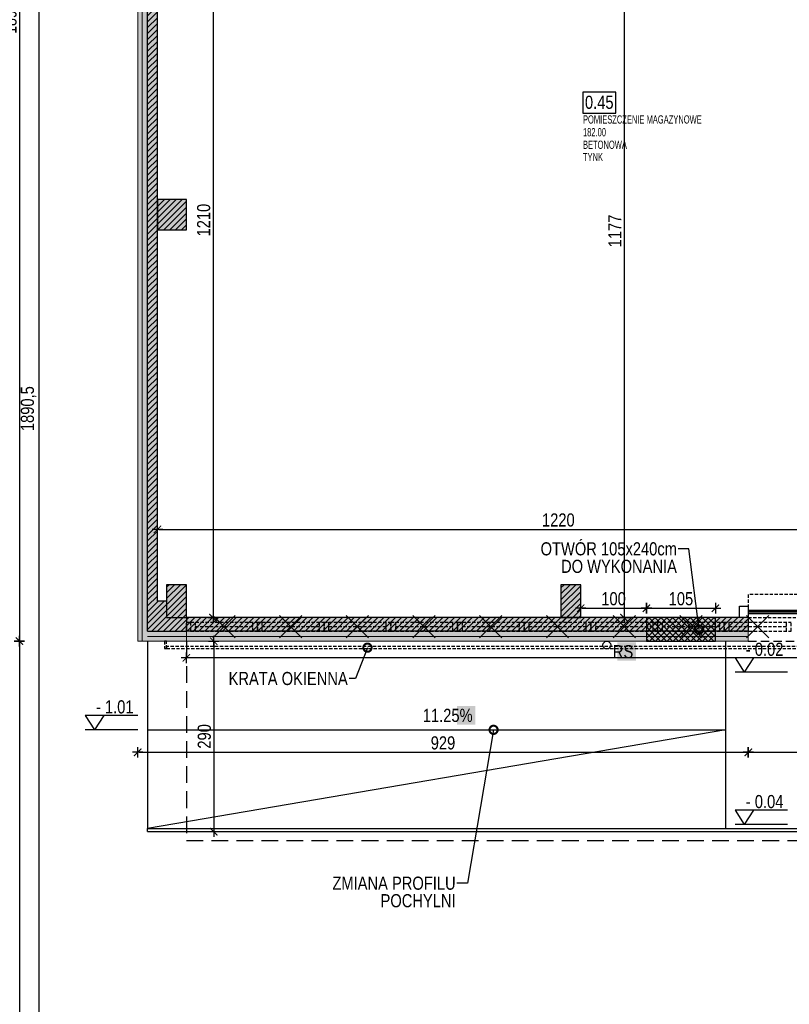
# Model space of a CAD drawing. Header units: millimetres. Extents: x 59331 to 112314, y -16110 to 34390.
# Tile 113 of 198: x 60252 to 61423, y 20803 to 22301. Entities that reach past the tile are written whole.
import ezdxf
from ezdxf import colors
from ezdxf.entities.mleader import LeaderData, LeaderLine
from ezdxf.math import Vec2, Vec3

# ---------------------------------------------------------------- set-up
doc = ezdxf.new("R2010")
doc.units = ezdxf.units.MM
doc.linetypes.add('DASHED', pattern=[0.75, 0.5, -0.25])
doc.linetypes.add('DASHEDX2', pattern=[38.1, 25.4, -12.7])
doc.layers.get('DEFPOINTS').update_dxf_attribs({"lineweight": 9})
for name, color, linetype in [('_HSA_HATCH_WYPEŁNIENIA_PRZEGRÓD', 205, 'Continuous'), ('_HSA_KOTY', 150, 'Continuous'), ('_HSA_NUMERACJA POMIESZCZEN', 43, 'Continuous'), ('_HSA_OPIS', 43, 'Continuous'), ('_HSA_PRZERYWANE', 153, 'DASHEDX2'), ('_HSA_SCHODY', 122, 'Continuous'), ('_HSA_STOLARKA_ZEWNĘTRZNA', 132, 'Continuous'), ('_HSA_WIDOKOWE_CIENKIE', 8, 'Continuous'), ('_HSA_WYM_100', 141, 'Continuous'), ('_HSA_ŚCIANY_CIENKIE', 2, 'Continuous'), ('_HSA_ŚCIANY_KONSTRUKCYJNE', 3, 'Continuous'), ('_HSA_ŚCIANY_MUROWANE', 4, 'Continuous')]:
    doc.layers.add(name, color=color, linetype=linetype)
doc.layers.add('_HSA_IZOLACJA_TERMICZNA', color=2, linetype='Continuous', lineweight=5)
doc.layers.add('_HSA_NUMERACJA POMIESZCZEN POMOC', color=7, linetype='Continuous', true_color=0x38940a, plot=False)
doc.layers.add('_HSA_UWAGI', color=50, linetype='Continuous', plot=False)
doc.layers.add('_HSA_WYBURZENIA', color=7, linetype='Continuous', true_color=0xdd0303)
doc.layers.add('_HSA_WYBURZENIA_01', color=7, linetype='Continuous', true_color=0xdd0303)
doc.styles.add('Arial', font='Arial.ttf')
doc.styles.add('ARIAL_100', font='Arial.ttf', dxfattribs={"width": 0.8, "height": 20})
doc.styles.add('ARIAL_50', font='Arial Narrow.ttf', dxfattribs={"width": 0.8, "height": 10})
doc.linetypes.add('BATTING', pattern='A,0.00254,-2.54,[134,ltypeshp.shx,S=2.54,R=0,X=-2.54,Y=0],-5.08,[134,ltypeshp.shx,S=2.54,R=180,X=2.54,Y=0],-2.54', length=10.16254)
doc.dimstyles.new('WYM_WEWN_100', dxfattribs={"dimtxt": 20, "dimasz": 2, "dimexe": 10, "dimexo": 0, "dimgap": 4, "dimtad": 1, "dimdec": 1, "dimrnd": 0.1, "dimtxsty": 'ARIAL_100', "dimblk": 'Wym-03', "dimcen": 0, "dimdle": 10, "dimse1": 1, "dimse2": 1, "dimclrt": 256, "dimazin": 2, "dimtfac": 1, "dimtdec": 1, "dimtix": 1, "dimtmove": 2, "dimatfit": 0, "dimfxl": 1, "dimtolj": 1, "dimtzin": 0, "dimarcsym": 0})

# ---------------------------------------------------------------- blocks, each defined once
blk = doc.blocks.new('KOTA')
for p in [(-28, 43.4), (28, 43.4)]:
    blk.add_line(p, (0, 0))
blk.add_lwpolyline([(131.6, 43.4), (-28, 43.4)])
at = {"style": 'Arial', "width": 0.8}
blk.add_attdef('0000', (4.6, 49.9), '', height=40, dxfattribs=at)
blk = doc.blocks.new('NUMERACJA_POMIESZCZEŃ_200')
blk.add_lwpolyline([(50, 31.9), (0, 31.9), (0, 0), (50, 0)], close=True)
at = {"style": 'ARIAL_100', "width": 0.8}
blk.add_attdef('OPIS_TABELKA', (3, 6.5), '', height=20, dxfattribs=at)
at = {"layer": '_HSA_NUMERACJA POMIESZCZEN POMOC', "style": 'ARIAL_50', "width": 0.8}
for tag, p in [('NAZWA', (0, -15.9)), ('POWIERZCHNIA', (0, -35.3)), ('POSADZKA', (0, -54.4)), ('SUFIT', (0, -73.1))]:
    blk.add_attdef(tag, p, '', height=12.5, dxfattribs=at)
blk = doc.blocks.new('*U282')
at = {"linetype": 'ByBlock', "ltscale": 10}
for p, q in [((0, 14), (101.5, 14)), ((0, 0), (0, 14)), ((0, 0), (101.5, 0)), ((7, 0), (7, 14)), ((7, 7), (94.5, 7)), ((94.5, 14), (94.5, 0)), ((101.5, 14), (101.5, 0))]:
    blk.add_line(p, q, dxfattribs=at)
blk = doc.blocks.new('*U283')
at = {"linetype": 'ByBlock', "ltscale": 10}
for p, q in [((0, 14), (101.5, 14)), ((0, 0), (0, 14)), ((0, 0), (101.5, 0)), ((7, 0), (7, 14)), ((7, 7), (94.5, 7)), ((94.5, 14), (94.5, 0)), ((101.5, 14), (101.5, 0))]:
    blk.add_line(p, q, dxfattribs=at)
blk = doc.blocks.new('*U268')
at = {"linetype": 'ByBlock', "ltscale": 10}
for p, q in [((0, 14), (101.5, 14)), ((0, 0), (0, 14)), ((0, 0), (101.5, 0)), ((7, 0), (7, 14)), ((7, 7), (94.5, 7)), ((94.5, 14), (94.5, 0)), ((101.5, 14), (101.5, 0))]:
    blk.add_line(p, q, dxfattribs=at)
blk = doc.blocks.new('*U269')
at = {"linetype": 'ByBlock', "ltscale": 10}
for p, q in [((0, 14), (101.5, 14)), ((0, 0), (0, 14)), ((0, 0), (101.5, 0)), ((7, 0), (7, 14)), ((7, 7), (94.5, 7)), ((94.5, 14), (94.5, 0)), ((101.5, 14), (101.5, 0))]:
    blk.add_line(p, q, dxfattribs=at)
blk = doc.blocks.new('*U270')
at = {"linetype": 'ByBlock', "ltscale": 10}
for p, q in [((0, 14), (101.5, 14)), ((0, 0), (0, 14)), ((0, 0), (101.5, 0)), ((7, 0), (7, 14)), ((7, 7), (94.5, 7)), ((94.5, 14), (94.5, 0)), ((101.5, 14), (101.5, 0))]:
    blk.add_line(p, q, dxfattribs=at)
blk = doc.blocks.new('*U271')
at = {"linetype": 'ByBlock', "ltscale": 10}
for p, q in [((0, 14), (101.5, 14)), ((0, 0), (0, 14)), ((0, 0), (101.5, 0)), ((7, 0), (7, 14)), ((7, 7), (94.5, 7)), ((94.5, 14), (94.5, 0)), ((101.5, 14), (101.5, 0))]:
    blk.add_line(p, q, dxfattribs=at)
blk = doc.blocks.new('*U272')
at = {"linetype": 'ByBlock', "ltscale": 10}
for p, q in [((0, 14), (101.5, 14)), ((0, 0), (0, 14)), ((0, 0), (101.5, 0)), ((7, 0), (7, 14)), ((7, 7), (94.5, 7)), ((94.5, 14), (94.5, 0)), ((101.5, 14), (101.5, 0))]:
    blk.add_line(p, q, dxfattribs=at)
blk = doc.blocks.new('*U273')
at = {"linetype": 'ByBlock', "ltscale": 10}
for p, q in [((0, 14), (101.5, 14)), ((0, 0), (0, 14)), ((0, 0), (101.5, 0)), ((7, 0), (7, 14)), ((7, 7), (94.5, 7)), ((94.5, 14), (94.5, 0)), ((101.5, 14), (101.5, 0))]:
    blk.add_line(p, q, dxfattribs=at)
blk = doc.blocks.new('*U262')
at = {"linetype": 'ByBlock', "ltscale": 10}
for p, q in [((0, 14), (101.5, 14)), ((0, 0), (0, 14)), ((0, 0), (101.5, 0)), ((7, 0), (7, 14)), ((7, 7), (94.5, 7)), ((94.5, 14), (94.5, 0)), ((101.5, 14), (101.5, 0))]:
    blk.add_line(p, q, dxfattribs=at)
blk = doc.blocks.new('_DotSmall')
at = {"color": 0, "linetype": 'ByBlock', "const_width": 0.5}
blk.add_lwpolyline([(-0.0625, 0, 1), (0.0625, 0, 1)], format="xyb", close=True, dxfattribs=at)
blk = doc.blocks.new('Wym-03')
for p, q in [((-4, 0), (4, 0)), ((0, 4), (0, -4))]:
    blk.add_line(p, q)
blk.add_lwpolyline([(-2.83, -2.83, 0.8, 0.8, 0), (2.83, 2.83, 0.05, 0.05, 0)], format="xyseb")
blk = doc.blocks.new('*D406')
at = {"layer": '_HSA_WYBURZENIA_01', "color": 0, "lineweight": -2, "transparency": 16777216}
blk.add_line((61207.3, 21405.6), (61308.3, 21405.6), dxfattribs=at)
at = {"layer": 'DEFPOINTS', "color": 0, "transparency": 16777216}
for p in [(61310.3, 21405.6), (61205.3, 21391.2), (61310.3, 21391.2)]:
    blk.add_point(p, dxfattribs=at)
at = {"layer": '_HSA_WYBURZENIA_01', "color": 0, "lineweight": -2, "transparency": 16777216, "xscale": 2, "yscale": 2, "zscale": 2, "rotation": 180}
blk.add_blockref('Wym-03', (61205.3, 21405.6), dxfattribs=at)
at = {"layer": '_HSA_WYBURZENIA_01', "color": 0, "lineweight": -2, "transparency": 16777216, "xscale": 2, "yscale": 2, "zscale": 2}
blk.add_blockref('Wym-03', (61310.3, 21405.6), dxfattribs=at)
at = {"layer": '_HSA_WYBURZENIA_01', "transparency": 16777216, "insert": (61257.8, 21419.9), "char_height": 20, "attachment_point": 5, "style": 'ARIAL_100'}
blk.add_mtext('\\A1;105', dxfattribs=at)
blk = doc.blocks.new('*D407')
at = {"layer": '_HSA_WYBURZENIA_01', "color": 0, "lineweight": -2, "transparency": 16777216}
blk.add_line((61107.3, 21405.6), (61203.3, 21405.6), dxfattribs=at)
at = {"layer": 'DEFPOINTS', "color": 0, "transparency": 16777216}
for p in [(61205.3, 21405.6), (61105.3, 21391.2), (61205.3, 21391.2)]:
    blk.add_point(p, dxfattribs=at)
at = {"layer": '_HSA_WYBURZENIA_01', "color": 0, "lineweight": -2, "transparency": 16777216, "xscale": 2, "yscale": 2, "zscale": 2, "rotation": 180}
blk.add_blockref('Wym-03', (61105.3, 21405.6), dxfattribs=at)
at = {"layer": '_HSA_WYBURZENIA_01', "color": 0, "lineweight": -2, "transparency": 16777216, "xscale": 2, "yscale": 2, "zscale": 2}
blk.add_blockref('Wym-03', (61205.3, 21405.6), dxfattribs=at)
at = {"layer": '_HSA_WYBURZENIA_01', "transparency": 16777216, "insert": (61155.3, 21419.9), "char_height": 20, "attachment_point": 5, "style": 'ARIAL_100'}
blk.add_mtext('\\A1;100', dxfattribs=at)
blk = doc.blocks.new('*D410')
at = {"layer": '_HSA_WYBURZENIA_01', "color": 0, "lineweight": -2, "transparency": 16777216}
blk.add_line((62345.8, 21330.1), (60507.3, 21330.1), dxfattribs=at)
at = {"layer": 'DEFPOINTS', "color": 0, "transparency": 16777216}
for p in [(60505.3, 21384.5), (62347.8, 21384.5), (60505.3, 21330.1)]:
    blk.add_point(p, dxfattribs=at)
at = {"layer": '_HSA_WYBURZENIA_01', "color": 0, "lineweight": -2, "transparency": 16777216, "xscale": 2, "yscale": 2, "zscale": 2, "rotation": 180}
blk.add_blockref('Wym-03', (60505.3, 21330.1), dxfattribs=at)
at = {"layer": '_HSA_WYBURZENIA_01', "color": 0, "lineweight": -2, "transparency": 16777216, "xscale": 2, "yscale": 2, "zscale": 2}
blk.add_blockref('Wym-03', (62347.8, 21330.1), dxfattribs=at)
blk = doc.blocks.new('A$C6782ac1e')
at = {"linetype": 'Continuous', "ltscale": 400}
for p, q in [((-12.2, 20.6), (12.2, -20.6)), ((20.6, 12.2), (-20.6, -12.2))]:
    blk.add_line(p, q, dxfattribs=at)
blk = doc.blocks.new('A$C8bc12de0')
at = {"linetype": 'ByBlock', "ltscale": 10}
for points in [[(2.9, 0), (0, 0), (0, 11.4), (2.9, 11.4)], [(2.9, 11.4), (10281.7, 11.4), (10281.7, 8.2), (2.9, 8.2)]]:
    blk.add_lwpolyline(points, close=True, dxfattribs=at)
blk = doc.blocks.new('*D459')
at = {"layer": '_HSA_WYM_100', "color": 0, "lineweight": -2, "transparency": 16777216}
blk.add_line((70733.3, 19377.4), (60507.3, 19377.4), dxfattribs=at)
at = {"layer": 'DEFPOINTS', "color": 0, "transparency": 16777216}
for p in [(70735.3, 21370.5), (60505.3, 21355.5), (60505.3, 19377.4)]:
    blk.add_point(p, dxfattribs=at)
at = {"layer": '_HSA_WYM_100', "color": 0, "lineweight": -2, "transparency": 16777216, "xscale": 2, "yscale": 2, "zscale": 2, "rotation": 180}
blk.add_blockref('Wym-03', (60505.3, 19377.4), dxfattribs=at)
at = {"layer": '_HSA_WYM_100', "color": 0, "lineweight": -2, "transparency": 16777216, "xscale": 2, "yscale": 2, "zscale": 2}
blk.add_blockref('Wym-03', (70735.3, 19377.4), dxfattribs=at)
at = {"layer": '_HSA_WYM_100', "transparency": 16777216, "insert": (65620.3, 19391.6), "char_height": 20, "attachment_point": 5, "style": 'ARIAL_100'}
blk.add_mtext('\\A1;10230', dxfattribs=at)
blk = doc.blocks.new('*D460')
at = {"layer": '_HSA_WYM_100', "color": 0, "lineweight": -2, "transparency": 16777216}
blk.add_line((60503.3, 19377.4), (60433.3, 19377.4), dxfattribs=at)
at = {"layer": 'DEFPOINTS', "color": 0, "transparency": 16777216}
for p in [(60431.3, 21355.5), (60505.3, 21355.5), (60431.3, 19377.4)]:
    blk.add_point(p, dxfattribs=at)
at = {"layer": '_HSA_WYM_100', "color": 0, "lineweight": -2, "transparency": 16777216, "xscale": 2, "yscale": 2, "zscale": 2, "rotation": 180}
blk.add_blockref('Wym-03', (60431.3, 19377.4), dxfattribs=at)
at = {"layer": '_HSA_WYM_100', "color": 0, "lineweight": -2, "transparency": 16777216, "xscale": 2, "yscale": 2, "zscale": 2}
blk.add_blockref('Wym-03', (60505.3, 19377.4), dxfattribs=at)
at = {"layer": '_HSA_WYM_100', "transparency": 16777216, "insert": (60468.3, 19391.4), "char_height": 20, "attachment_point": 5, "style": 'ARIAL_100'}
blk.add_mtext('\\A1;74', dxfattribs=at)
blk = doc.blocks.new('*D462')
at = {"layer": '_HSA_WYM_100', "color": 0, "lineweight": -2, "transparency": 16777216}
blk.add_line((70737.3, 19347.4), (60433.3, 19347.4), dxfattribs=at)
at = {"layer": 'DEFPOINTS', "color": 0, "transparency": 16777216}
for p in [(60431.3, 21355.5), (70739.3, 19527.4), (60431.3, 19347.4)]:
    blk.add_point(p, dxfattribs=at)
at = {"layer": '_HSA_WYM_100', "color": 0, "lineweight": -2, "transparency": 16777216, "xscale": 2, "yscale": 2, "zscale": 2, "rotation": 180}
blk.add_blockref('Wym-03', (60431.3, 19347.4), dxfattribs=at)
at = {"layer": '_HSA_WYM_100', "color": 0, "lineweight": -2, "transparency": 16777216, "xscale": 2, "yscale": 2, "zscale": 2}
blk.add_blockref('Wym-03', (70739.3, 19347.4), dxfattribs=at)
at = {"layer": '_HSA_WYM_100', "transparency": 16777216, "insert": (65585.3, 19361.6), "char_height": 20, "attachment_point": 5, "style": 'ARIAL_100'}
blk.add_mtext('\\A1;10308', dxfattribs=at)
blk = doc.blocks.new('*D463')
at = {"layer": '_HSA_WYM_100', "color": 0, "lineweight": -2, "transparency": 16777216}
blk.add_line((60433.3, 21186.3), (61358.3, 21186.3), dxfattribs=at)
at = {"layer": 'DEFPOINTS', "color": 0, "transparency": 16777216}
for p in [(60431.3, 21355.5), (61360.3, 21355.5), (61360.3, 21186.3)]:
    blk.add_point(p, dxfattribs=at)
at = {"layer": '_HSA_WYM_100', "color": 0, "lineweight": -2, "transparency": 16777216, "xscale": 2, "yscale": 2, "zscale": 2, "rotation": 180}
blk.add_blockref('Wym-03', (60431.3, 21186.3), dxfattribs=at)
at = {"layer": '_HSA_WYM_100', "color": 0, "lineweight": -2, "transparency": 16777216, "xscale": 2, "yscale": 2, "zscale": 2}
blk.add_blockref('Wym-03', (61360.3, 21186.3), dxfattribs=at)
at = {"layer": '_HSA_WYM_100', "transparency": 16777216, "insert": (60895.8, 21200.5), "char_height": 20, "attachment_point": 5, "style": 'ARIAL_100'}
blk.add_mtext('\\A1;929', dxfattribs=at)
blk = doc.blocks.new('*D464')
at = {"layer": '_HSA_WYM_100', "color": 0, "lineweight": -2, "transparency": 16777216}
blk.add_line((61362.3, 21186.3), (61658.3, 21186.3), dxfattribs=at)
at = {"layer": 'DEFPOINTS', "color": 0, "transparency": 16777216}
for p in [(61360.3, 21355.5), (61660.3, 21355.5), (61660.3, 21186.3)]:
    blk.add_point(p, dxfattribs=at)
at = {"layer": '_HSA_WYM_100', "color": 0, "lineweight": -2, "transparency": 16777216, "xscale": 2, "yscale": 2, "zscale": 2, "rotation": 180}
blk.add_blockref('Wym-03', (61360.3, 21186.3), dxfattribs=at)
at = {"layer": '_HSA_WYM_100', "color": 0, "lineweight": -2, "transparency": 16777216, "xscale": 2, "yscale": 2, "zscale": 2}
blk.add_blockref('Wym-03', (61660.3, 21186.3), dxfattribs=at)
at = {"layer": '_HSA_WYM_100', "transparency": 16777216, "insert": (61510.3, 21200.5), "char_height": 20, "attachment_point": 5, "style": 'ARIAL_100'}
blk.add_mtext('\\A1;300', dxfattribs=at)
blk = doc.blocks.new('*D489')
at = {"layer": '_HSA_WYM_100', "color": 0, "lineweight": -2, "transparency": 16777216}
blk.add_line((60281.3, 20766.1), (60281.3, 22652.5), dxfattribs=at)
at = {"layer": 'DEFPOINTS', "color": 0, "transparency": 16777216}
for p in [(60281.3, 22654.5), (60431.3, 22654.5), (70739.3, 20764.1)]:
    blk.add_point(p, dxfattribs=at)
at = {"layer": '_HSA_WYM_100', "color": 0, "lineweight": -2, "transparency": 16777216, "xscale": 2, "yscale": 2, "zscale": 2}
for p, rotation in [((60281.3, 22654.5), 90), ((60281.3, 20764.1), 270)]:
    blk.add_blockref('Wym-03', p, dxfattribs=dict(at, rotation=rotation))
at = {"layer": '_HSA_WYM_100', "transparency": 16777216, "insert": (60265.3, 21709.3), "char_height": 20, "attachment_point": 5, "rotation": 90, "style": 'ARIAL_100'}
blk.add_mtext('\\A1;1890,5', dxfattribs=at)
blk = doc.blocks.new('*D492')
at = {"layer": '_HSA_WYM_100', "color": 0, "lineweight": -2, "transparency": 16777216}
blk.add_line((60251.3, 23251.5), (60251.3, 21357.5), dxfattribs=at)
at = {"layer": 'DEFPOINTS', "color": 0, "transparency": 16777216}
for p in [(60431.3, 23253.5), (60251.3, 21355.5), (60431.3, 21355.5)]:
    blk.add_point(p, dxfattribs=at)
at = {"layer": '_HSA_WYM_100', "color": 0, "lineweight": -2, "transparency": 16777216, "xscale": 2, "yscale": 2, "zscale": 2}
for p, rotation in [((60251.3, 23253.5), 90), ((60251.3, 21355.5), 270)]:
    blk.add_blockref('Wym-03', p, dxfattribs=dict(at, rotation=rotation))
at = {"layer": '_HSA_WYM_100', "transparency": 16777216, "insert": (60237.1, 22304.5), "char_height": 20, "attachment_point": 5, "rotation": 90, "style": 'ARIAL_100'}
blk.add_mtext('\\A1;1898', dxfattribs=at)
blk = doc.blocks.new('*D493')
at = {"layer": '_HSA_WYM_100', "color": 0, "lineweight": -2, "transparency": 16777216}
blk.add_line((60251.3, 21353.5), (60251.3, 19529.4), dxfattribs=at)
at = {"layer": 'DEFPOINTS', "color": 0, "transparency": 16777216}
for p in [(60431.3, 21355.5), (60251.3, 19527.4), (70739.3, 19527.4)]:
    blk.add_point(p, dxfattribs=at)
at = {"layer": '_HSA_WYM_100', "color": 0, "lineweight": -2, "transparency": 16777216, "xscale": 2, "yscale": 2, "zscale": 2}
for p, rotation in [((60251.3, 21355.5), 90), ((60251.3, 19527.4), 270)]:
    blk.add_blockref('Wym-03', p, dxfattribs=dict(at, rotation=rotation))
at = {"layer": '_HSA_WYM_100', "transparency": 16777216, "insert": (60237.1, 20441.5), "char_height": 20, "attachment_point": 5, "rotation": 90, "style": 'ARIAL_100'}
blk.add_mtext('\\A1;1828', dxfattribs=at)
blk = doc.blocks.new('*D706')
at = {"layer": '_HSA_WYM_100', "color": 0, "lineweight": -2, "transparency": 16777216}
blk.add_line((60545.9, 22599.1), (60545.9, 21393.2), dxfattribs=at)
at = {"layer": 'DEFPOINTS', "color": 0, "transparency": 16777216}
for p in [(60505.3, 22601.1), (60505.3, 21391.2), (60545.9, 21391.2)]:
    blk.add_point(p, dxfattribs=at)
at = {"layer": '_HSA_WYM_100', "color": 0, "lineweight": -2, "transparency": 16777216, "xscale": 2, "yscale": 2, "zscale": 2}
for p, rotation in [((60545.9, 22601.1), 89.99999999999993), ((60545.9, 21391.2), 269.9999999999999)]:
    blk.add_blockref('Wym-03', p, dxfattribs=dict(at, rotation=rotation))
at = {"layer": '_HSA_WYM_100', "transparency": 16777216, "insert": (60531.7, 21996.2), "char_height": 20, "attachment_point": 5, "rotation": 90, "style": 'ARIAL_100'}
blk.add_mtext('\\A1;1210', dxfattribs=at)
blk = doc.blocks.new('*D708')
at = {"layer": '_HSA_WYM_100', "color": 0, "lineweight": -2, "transparency": 16777216}
blk.add_line((61171.3, 22566.1), (61171.3, 21393.2), dxfattribs=at)
at = {"layer": 'DEFPOINTS', "color": 0, "transparency": 16777216}
for p in [(61105.3, 22568.1), (61171.3, 21391.2), (61171.3, 21391.2)]:
    blk.add_point(p, dxfattribs=at)
at = {"layer": '_HSA_WYM_100', "color": 0, "lineweight": -2, "transparency": 16777216, "xscale": 2, "yscale": 2, "zscale": 2}
for p, rotation in [((61171.3, 22568.1), 89.99999999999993), ((61171.3, 21391.2), 269.9999999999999)]:
    blk.add_blockref('Wym-03', p, dxfattribs=dict(at, rotation=rotation))
at = {"layer": '_HSA_WYM_100', "transparency": 16777216, "insert": (61157.3, 21979.7), "char_height": 20, "attachment_point": 5, "rotation": 90, "style": 'ARIAL_100'}
blk.add_mtext('\\A1;1177', dxfattribs=at)
blk = doc.blocks.new('*D713')
at = {"layer": '_HSA_WYM_100', "color": 0, "lineweight": -2, "transparency": 16777216}
blk.add_line((60546.9, 21353.5), (60546.9, 21067.5), dxfattribs=at)
at = {"layer": 'DEFPOINTS', "color": 0, "transparency": 16777216}
for p in [(60446.3, 21355.5), (60446.3, 21065.5), (60546.9, 21065.5)]:
    blk.add_point(p, dxfattribs=at)
at = {"layer": '_HSA_WYM_100', "color": 0, "lineweight": -2, "transparency": 16777216, "xscale": 2, "yscale": 2, "zscale": 2}
for p, rotation in [((60546.9, 21355.5), 89.99999999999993), ((60546.9, 21065.5), 269.9999999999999)]:
    blk.add_blockref('Wym-03', p, dxfattribs=dict(at, rotation=rotation))
at = {"layer": '_HSA_WYM_100', "transparency": 16777216, "insert": (60532.7, 21210.5), "char_height": 20, "attachment_point": 5, "rotation": 90, "style": 'ARIAL_100'}
blk.add_mtext('\\A1;290', dxfattribs=at)
blk = doc.blocks.new('*D714')
at = {"layer": '_HSA_WYM_100', "color": 0, "lineweight": -2, "transparency": 16777216}
blk.add_line((60463.3, 21525.6), (61679.3, 21525.6), dxfattribs=at)
at = {"layer": 'DEFPOINTS', "color": 0, "transparency": 16777216}
for p in [(61681.3, 21525.6), (60461.3, 21416.2), (61681.3, 21416.2)]:
    blk.add_point(p, dxfattribs=at)
at = {"layer": '_HSA_WYM_100', "color": 0, "lineweight": -2, "transparency": 16777216, "xscale": 2, "yscale": 2, "zscale": 2}
for p, rotation in [((60461.3, 21525.6), 179.9999999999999), ((61681.3, 21525.6), 359.9999999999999)]:
    blk.add_blockref('Wym-03', p, dxfattribs=dict(at, rotation=rotation))
at = {"layer": '_HSA_WYM_100', "transparency": 16777216, "insert": (61071.3, 21539.8), "char_height": 20, "attachment_point": 5, "style": 'ARIAL_100'}
blk.add_mtext('\\A1;1220', dxfattribs=at)

msp = doc.modelspace()

# ---------------------------------------------------------------- hatches: boundary and pattern name
at = {"layer": '_HSA_HATCH_WYPEŁNIENIA_PRZEGRÓD', "true_color": 0x969696}
h = msp.add_hatch(color=252, dxfattribs=at)
h.paths.add_polyline_path([(60484.33, 23166.14), (60475.33, 23166.14), (60475.33, 23216.14), (60490.33, 23216.14), (60490.33, 23253.53), (60431.33, 23253.53), (60431.33, 22814.53), (60484.33, 22814.53)])
h.paths.add_polyline_path([(60461.33, 22627.39), (60484.33, 22627.39), (60484.33, 22654.53), (60431.33, 22654.53), (60431.33, 21355.53), (60505.33, 21355.53), (60505.33, 21391.25), (60475.33, 21391.25), (60475.33, 21416.25), (60461.33, 21416.25)])
h.paths.add_polyline_path([(61360.33, 21391.25), (60505.33, 21391.25), (60505.33, 21355.53), (61360.33, 21355.53)])
h.paths.add_polyline_path([(61105.33, 21441.25), (61075.33, 21441.25), (61075.33, 21391.25), (61105.33, 21391.25)])
h.paths.add_polyline_path([(60505.33, 21441.25), (60475.33, 21441.25), (60475.33, 21391.25), (60505.33, 21391.25)], flags=17)
h.paths.add_polyline_path([(60505.33, 22027.39), (60461.33, 22027.39), (60461.33, 21981.67), (60505.33, 21981.67)], flags=17)
h.paths.add_polyline_path([(60505.33, 22627.39), (60461.33, 22627.39), (60461.33, 22581.67), (60505.33, 22581.67)], flags=17)
h.paths.add_polyline_path([(60505.33, 23216.14), (60475.33, 23216.14), (60475.33, 23166.14), (60484.33, 23166.14), (60505.33, 23166.14)])
h.paths.add_polyline_path([(61105.33, 23216.14), (61075.33, 23216.14), (61075.33, 23166.14), (61105.33, 23166.14)])
h.paths.add_polyline_path([(61112.33, 22619.11), (61075.33, 22619.11), (61075.33, 22568.14), (61112.33, 22568.14)])
h.paths.add_polyline_path([(61075.33, 22619.11), (60709.33, 22619.11), (60709.33, 22654.53), (60684.33, 22654.53), (60684.33, 22619.11), (60505.33, 22619.11), (60505.33, 22601.11), (60696.33, 22601.11), (61075.33, 22601.11)])
h.paths.add_polyline_path([(60709.33, 22864.11), (60484.33, 22864.11), (60484.33, 22839.11), (60684.33, 22839.11), (60684.33, 22804.53), (60709.33, 22804.53)])
h.paths.add_polyline_path([(61099.33, 23166.14), (61081.33, 23166.14), (61081.33, 22619.11), (61099.33, 22619.11)])
at = {"layer": '_HSA_HATCH_WYPEŁNIENIA_PRZEGRÓD'}
h = msp.add_hatch(dxfattribs=at)
h.set_pattern_fill('ANSI31', color=256, scale=2, angle=-1e-13, style=0)
h.paths.add_polyline_path([(60484.33, 23166.14), (60475.33, 23166.14), (60475.33, 23216.14), (60490.33, 23216.14), (60490.33, 23238.53), (60446.33, 23238.53), (60446.33, 22814.53), (60484.33, 22814.53)])
h.paths.add_polyline_path([(60461.33, 22627.39), (60484.33, 22627.39), (60484.33, 22654.53), (60446.33, 22654.53), (60446.33, 21370.53), (60505.33, 21370.53), (60505.33, 21391.25), (60475.33, 21391.25), (60475.33, 21416.25), (60461.33, 21416.25)])
h.paths.add_polyline_path([(61360.33, 21391.25), (60505.33, 21391.25), (60505.33, 21370.53), (61360.33, 21370.53)])
h.paths.add_polyline_path([(61105.33, 21441.25), (61075.33, 21441.25), (61075.33, 21391.25), (61105.33, 21391.25)])
h.paths.add_polyline_path([(60505.33, 21441.25), (60475.33, 21441.25), (60475.33, 21391.25), (60505.33, 21391.25)], flags=17)
h.paths.add_polyline_path([(60505.33, 22027.39), (60461.33, 22027.39), (60461.33, 21981.67), (60505.33, 21981.67)], flags=17)
h.paths.add_polyline_path([(60505.33, 22627.39), (60461.33, 22627.39), (60461.33, 22581.67), (60505.33, 22581.67)], flags=17)
h.paths.add_polyline_path([(60505.33, 23216.14), (60475.33, 23216.14), (60475.33, 23166.14), (60484.33, 23166.14), (60505.33, 23166.14)])
h.paths.add_polyline_path([(61105.33, 23216.14), (61075.33, 23216.14), (61075.33, 23166.14), (61105.33, 23166.14)])
h.paths.add_polyline_path([(61112.33, 22619.11), (61075.33, 22619.11), (61075.33, 22568.14), (61112.33, 22568.14)])
h.paths.add_polyline_path([(61075.33, 22619.11), (60709.33, 22619.11), (60709.33, 22654.53), (60684.33, 22654.53), (60684.33, 22619.11), (60505.33, 22619.11), (60505.33, 22601.11), (60696.33, 22601.11), (61075.33, 22601.11)])
h.paths.add_polyline_path([(60709.33, 22864.11), (60484.33, 22864.11), (60484.33, 22839.11), (60684.33, 22839.11), (60684.33, 22804.53), (60709.33, 22804.53)])
h.paths.add_polyline_path([(61099.33, 23166.14), (61081.33, 23166.14), (61081.33, 22619.11), (61099.33, 22619.11)])
at = {"layer": '_HSA_WYBURZENIA'}
h = msp.add_hatch(dxfattribs=at)
h.set_pattern_fill('ANSI37', color=256, scale=2, angle=-90)
h.paths.add_polyline_path([(61205.33, 21355.53), (61310.33, 21355.53), (61310.33, 21391.25), (61205.33, 21391.25)])

# ---------------------------------------------------------------- linework, layer by layer
at = {"layer": '_HSA_IZOLACJA_TERMICZNA'}
for p, q in [((60431.33, 21355.53), (60431.33, 22654.53)), ((60505.33, 21370.53), (60505.33, 21355.53)), ((61360.33, 21370.53), (61360.33, 21355.53)), ((60431.33, 21355.53), (61360.33, 21355.53))]:
    msp.add_line(p, q, dxfattribs=at)
at = {"layer": '_HSA_IZOLACJA_TERMICZNA', "color": 8, "linetype": 'BATTING', "ltscale": 0.6}
for p, q in [((60438.33, 21355.53), (60438.33, 22654.53)), ((60446.33, 21362.53), (61360.33, 21362.53))]:
    msp.add_line(p, q, dxfattribs=at)
at = {"layer": '_HSA_KOTY'}
for p, q in [((61420.05, 21308.17), (61340.25, 21308.17)), ((60431.33, 21220.53), (60351.53, 21220.53)), ((61420.05, 21076.38), (61340.25, 21076.38))]:
    msp.add_line(p, q, dxfattribs=at)
at = {"layer": '_HSA_PRZERYWANE', "ltscale": 0.5}
msp.add_line((61360.33, 21355.53), (61660.33, 21355.53), dxfattribs=at)
at = {"layer": '_HSA_PRZERYWANE'}
msp.add_lwpolyline([(60505.33, 21355.53), (60505.33, 21052.11), (70739.33, 21052.11)], dxfattribs=at)
at = {"layer": '_HSA_SCHODY'}
for p, q in [((60446.33, 21355.53), (60446.33, 21070.53)), ((61326.33, 21070.53), (61326.33, 21355.53)), ((60446.33, 21220.53), (61326.33, 21220.53)), ((61326.33, 21220.53), (60446.33, 21070.53)), ((60446.33, 21070.53), (63295.83, 21070.53)), ((60446.33, 21065.53), (60446.33, 21070.53)), ((60446.33, 21065.53), (62900.83, 21065.53))]:
    msp.add_line(p, q, dxfattribs=at)
at = {"layer": '_HSA_STOLARKA_ZEWNĘTRZNA', "linetype": 'DASHED', "ltscale": 10}
for points in [[(61360.33, 21391.25), (61660.33, 21391.25), (61660.33, 21426.22), (61360.33, 21426.22)], [(60511.83, 21370.53), (60505.33, 21370.53), (60505.33, 21384.53), (60511.83, 21384.53)]]:
    msp.add_lwpolyline(points, close=True, dxfattribs=at)
at = {"layer": '_HSA_STOLARKA_ZEWNĘTRZNA'}
for points in [[(61360.33, 21391.25), (61346.82, 21391.25), (61346.82, 21408.65), (61360.33, 21408.65)], [(61360.33, 21399.95), (61660.33, 21399.95), (61660.33, 21402.17), (61360.33, 21402.17)], [(61360.33, 21397.73), (61660.33, 21397.73), (61660.33, 21399.95), (61360.33, 21399.95)]]:
    msp.add_lwpolyline(points, close=True, dxfattribs=at)
at = {"layer": '_HSA_STOLARKA_ZEWNĘTRZNA', "ltscale": 10, "const_width": 2}
msp.add_lwpolyline([(61120.83, 21384.53), (61120.83, 21370.53)], dxfattribs=at)
at = {"layer": '_HSA_UWAGI'}
msp.add_lwpolyline([(60281.33, 23403.53), (72508.19, 23403.53), (72508.19, 19377.42), (60281.33, 19377.42)], close=True, dxfattribs=at)
at = {"layer": '_HSA_WYBURZENIA'}
msp.add_lwpolyline([(61205.33, 21355.53), (61310.33, 21355.53), (61310.33, 21391.25), (61205.33, 21391.25)], close=True, dxfattribs=at)
at = {"layer": '_HSA_ŚCIANY_CIENKIE'}
msp.add_circle((61145.08, 21349.35), 6, dxfattribs=at)
at = {"layer": '_HSA_ŚCIANY_KONSTRUKCYJNE'}
for points in [[(60461.33, 21981.67), (60505.33, 21981.67), (60505.33, 22027.39), (60461.33, 22027.39)], [(60475.33, 21391.25), (60505.33, 21391.25), (60505.33, 21441.25), (60475.33, 21441.25)], [(61075.33, 21391.25), (61105.33, 21391.25), (61105.33, 21441.25), (61075.33, 21441.25)]]:
    msp.add_lwpolyline(points, close=True, dxfattribs=at)
at = {"layer": '_HSA_ŚCIANY_MUROWANE', "ltscale": 0.07}
for p, q in [((60446.33, 21370.53), (60446.33, 22654.53)), ((60461.33, 21416.25), (60461.33, 22627.39)), ((60475.33, 21416.25), (60461.33, 21416.25)), ((60505.33, 21391.25), (60505.33, 21370.53)), ((61360.33, 21391.25), (60505.33, 21391.25)), ((61360.33, 21391.25), (61360.33, 21370.53)), ((60446.33, 21370.53), (60505.33, 21370.53)), ((61360.33, 21370.53), (60505.33, 21370.53))]:
    msp.add_line(p, q, dxfattribs=at)

# ---------------------------------------------------------------- block references
at = {"layer": '_HSA_KOTY', "xscale": 0.5, "yscale": 0.5, "zscale": 0.5}
for p, values in [((61354.25, 21308.17), {'0000': '- 0.02 '}), ((60365.53, 21220.53), {'0000': '- 1.01'}), ((61354.25, 21076.38), {'0000': '- 0.04'})]:
    msp.add_blockref('KOTA', p, dxfattribs=at).add_auto_attribs(values)
at = {"layer": '_HSA_NUMERACJA POMIESZCZEN', "linetype": 'Continuous'}
msp.add_blockref('NUMERACJA_POMIESZCZEŃ_200', (61108.76, 22159.08), dxfattribs=at).add_auto_attribs({'SUFIT': 'TYNK', 'POSADZKA': 'BETONOWA', 'POWIERZCHNIA': '182.00', 'NAZWA': 'POMIESZCZENIE MAGAZYNOWE', 'OPIS_TABELKA': '0.45'})
at = {"layer": '_HSA_STOLARKA_ZEWNĘTRZNA', "linetype": 'DASHED', "ltscale": 10, "xscale": -1, "rotation": 180}
for name, p in [('*U262', (60511.83, 21384.53)), ('*U273', (60613.33, 21384.53)), ('*U272', (60714.83, 21384.53)), ('*U271', (60816.33, 21384.53)), ('*U270', (60917.83, 21384.53)), ('*U269', (61019.33, 21384.53)), ('*U268', (61120.83, 21384.53)), ('*U283', (61222.33, 21384.53)), ('*U282', (61323.83, 21384.53))]:
    msp.add_blockref(name, p, dxfattribs=at)
at = {"layer": '_HSA_WIDOKOWE_CIENKIE', "linetype": 'DASHED', "ltscale": 10, "xscale": -1, "rotation": 180}
msp.add_blockref('A$C8bc12de0', (60472.2, 21355.53), dxfattribs=at)
at = {"layer": '_HSA_WYBURZENIA', "rotation": 14.34042781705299}
for p in [(60562.49, 21377.44), (60663.99, 21377.44), (60765.49, 21377.44), (60866.99, 21377.44), (60968.49, 21377.44), (61069.99, 21377.44), (61171.66, 21377.44), (61273.16, 21377.44), (61374.66, 21377.44)]:
    msp.add_blockref('A$C6782ac1e', p, dxfattribs=at)

# ---------------------------------------------------------------- texts
at = {"layer": '_HSA_OPIS', "char_height": 20, "attachment_point": 3, "style": 'ARIAL_100', "bg_fill": 1, "box_fill_scale": 1.2, "bg_fill_color": 256, "bg_fill_true_color": 16777214, "bg_fill_transparency": 0}
for s, insert in [('RS', (61185.22, 21349.53)), ('11.25%', (60940.87, 21252.52))]:
    msp.add_mtext_dynamic_manual_height_columns(s, width=20, gutter_width=15, heights=[0], dxfattribs=dict(at, insert=insert))

# ---------------------------------------------------------------- dimensions: what is measured, and where the dimension line sits
at = {"layer": '_HSA_WYBURZENIA_01'}
dim = msp.add_linear_dim(base=(61205.33, 21405.65), p1=(61105.33, 21391.25), p2=(61205.33, 21391.25), angle=180, dimstyle='WYM_WEWN_100', dxfattribs=at)
dim.commit()
dim.dimension.update_dxf_attribs({"geometry": '*D407', "text_midpoint": (61155.33, 21419.86)})
dim = msp.add_aligned_dim(p1=(61205.33, 21391.25), p2=(61310.33, 21391.25), distance=14.4, dimstyle='WYM_WEWN_100', dxfattribs=at)
dim.commit()
dim.dimension.update_dxf_attribs({"geometry": '*D406', "text_midpoint": (61257.83, 21419.86)})
dim = msp.add_aligned_dim(p1=(62347.83, 21384.53), p2=(60505.33, 21384.53), distance=54.38, text=' ', dimstyle='WYM_WEWN_100', dxfattribs=at)
dim.commit()
dim.dimension.update_dxf_attribs({"geometry": '*D410', "text_midpoint": (61426.58, 21330.15)})
at = {"layer": '_HSA_WYM_100'}
for p1, p2, distance, picture, middle in [((60431.33, 23253.53), (60431.33, 21355.53), -180, '*D492', (60237.11, 22304.53)), ((60461.33, 21416.25), (61681.33, 21416.25), 109.36, '*D714', (61071.33, 21539.82)), ((60431.33, 21355.53), (61360.33, 21355.53), -169.2, '*D463', (60895.83, 21200.54)), ((60446.33, 21355.53), (60446.33, 21065.53), 100.62, '*D713', (60532.73, 21210.53))]:
    dim = msp.add_aligned_dim(p1=p1, p2=p2, distance=distance, dimstyle='WYM_WEWN_100', override={"dimrnd": 0.5}, dxfattribs=at)
    dim.commit()
    dim.dimension.update_dxf_attribs({"geometry": picture, "text_midpoint": middle})
for base, p1, p2, angle, picture, middle in [((60281.33, 22654.53), (70739.33, 20764.14), (60431.33, 22654.53), 270, '*D489', (60265.31, 21709.33)), ((60545.92, 21391.25), (60505.33, 22601.11), (60505.33, 21391.25), 90, '*D706', (60531.71, 21996.18)), ((61171.31, 21391.25), (61105.33, 22568.14), (61171.31, 21391.25), 90, '*D708', (61157.27, 21979.69)), ((60251.33, 19527.42), (60431.33, 21355.53), (70739.33, 19527.42), 90, '*D493', (60237.11, 20441.48)), ((60431.33, 19347.42), (70739.33, 19527.42), (60431.33, 21355.53), 0, '*D462', (65585.33, 19361.64)), ((61660.33, 21186.33), (61360.33, 21355.53), (61660.33, 21355.53), 180, '*D464', (61510.33, 21200.55))]:
    dim = msp.add_linear_dim(base=base, p1=p1, p2=p2, angle=angle, dimstyle='WYM_WEWN_100', override={"dimrnd": 0.5}, dxfattribs=at)
    dim.commit()
    dim.dimension.update_dxf_attribs({"geometry": picture, "text_midpoint": middle})
for base, p1, p2, picture, middle in [((60505.33, 19377.42), (70735.33, 21370.53), (60505.33, 21355.53), '*D459', (65620.33, 19391.64)), ((60431.33, 19377.42), (60505.33, 21355.53), (60431.33, 21355.53), '*D460', (60468.33, 19391.42))]:
    dim = msp.add_linear_dim(base=base, p1=p1, p2=p2, dimstyle='WYM_WEWN_100', override={"dimrnd": 0.5}, dxfattribs=at)
    dim.commit()
    dim.dimension.update_dxf_attribs({"geometry": picture, "text_midpoint": middle})

# ---------------------------------------------------------------- leaders
at = {"layer": '_HSA_OPIS'}
ml = msp.add_multileader_mtext('Standard', dxfattribs=at)
ml.set_content('KRATA OKIENNA', color=256, style='ARIAL_100')
ml.set_leader_properties()
ml.set_arrow_properties(name='DOTSMALL')
ml.build(insert=Vec2(0, 0))
ml.multileader.update_dxf_attribs({"dogleg_length": 10, "arrow_head_size": 25})
ctx = ml.context
ctx.base_point, ctx.char_height, ctx.arrow_head_size, ctx.plane_origin = Vec3(60569.17, 21298.46), 20, 25, Vec3(60018.34, 22156.82)
ctx.text_align_type = 2
notes = []
notes.append((ctx, [(0, (1, 1, 0), (60762.9, 21298.46), (-1, 0), 10, [(0, [(60780.88, 21345.54)], 0, [])])]))
ctx.mtext.insert, ctx.mtext.rotation, ctx.mtext.width, ctx.mtext.defined_height, ctx.mtext.alignment, ctx.mtext.line_spacing_factor = Vec3(60750.9, 21308.64), -6.2831853, 329.0821, 173.28, 3, 0.8
at = {"layer": '_HSA_WYBURZENIA_01'}
ml = msp.add_multileader_mtext('Standard', dxfattribs=at)
ml.set_content('OTWÓR 105x240cm DO WYKONANIA', color=256, style='ARIAL_100')
ml.set_leader_properties()
ml.set_arrow_properties(name='DOTSMALL')
ml.build(insert=Vec2(0, 0))
ml.multileader.update_dxf_attribs({"dogleg_length": 10, "arrow_head_size": 25})
ctx = ml.context
ctx.base_point, ctx.char_height, ctx.arrow_head_size, ctx.plane_origin = Vec3(61044.78, 21495.8), 20, 25, Vec3(61395.66, 22173.35)
ctx.text_align_type = 2
notes.append((ctx, [(1, (1, 1, 0), (61269.72, 21495.8), (-1, 0), 16.03, [(2, [(61285.44, 21373.11)], 0, [])])]))
ctx.mtext.insert, ctx.mtext.rotation, ctx.mtext.width, ctx.mtext.defined_height, ctx.mtext.alignment, ctx.mtext.line_spacing_factor = Vec3(61251.7, 21505.97), -6.2831853, 239.0298, 80.57, 3, 0.8
ml = msp.add_multileader_mtext('Standard', dxfattribs=at)
ml.set_content('ZMIANA PROFILU POCHYLNI', color=256, style='ARIAL_100')
ml.set_leader_properties()
ml.set_arrow_properties(name='DOTSMALL')
ml.build(insert=Vec2(0, 0))
ml.multileader.update_dxf_attribs({"dogleg_length": 10, "arrow_head_size": 25})
ctx = ml.context
ctx.base_point, ctx.char_height, ctx.arrow_head_size, ctx.plane_origin = Vec3(60727.75, 20986.95), 20, 25, Vec3(61058.99, 21664.49)
ctx.text_align_type = 2
notes.append((ctx, [(1, (1, 1, 0), (60933.05, 20986.95), (-1, 0), 16.03, [(2, [(60972.73, 21220.53)], 0, [])])]))
ctx.mtext.insert, ctx.mtext.rotation, ctx.mtext.width, ctx.mtext.defined_height, ctx.mtext.alignment, ctx.mtext.line_spacing_factor = Vec3(60915.02, 20997.12), -6.2831853, 239.0298, 80.57, 3, 0.8
for ctx, leaders in notes:
    for number, flags, end, landing, length, lines in leaders:
        leader = LeaderData()
        leader.index, (leader.has_last_leader_line, leader.has_dogleg_vector, leader.attachment_direction) = number, flags
        leader.last_leader_point, leader.dogleg_vector, leader.dogleg_length = Vec3(end), Vec3(landing), length
        for number, points, colour, breaks in lines:
            line = LeaderLine()
            line.index, line.vertices, line.color, line.breaks = number, Vec3.list(points), colors.encode_raw_color(colour), breaks
            leader.lines.append(line)
        ctx.leaders.append(leader)

doc.saveas('drawing.dxf')
